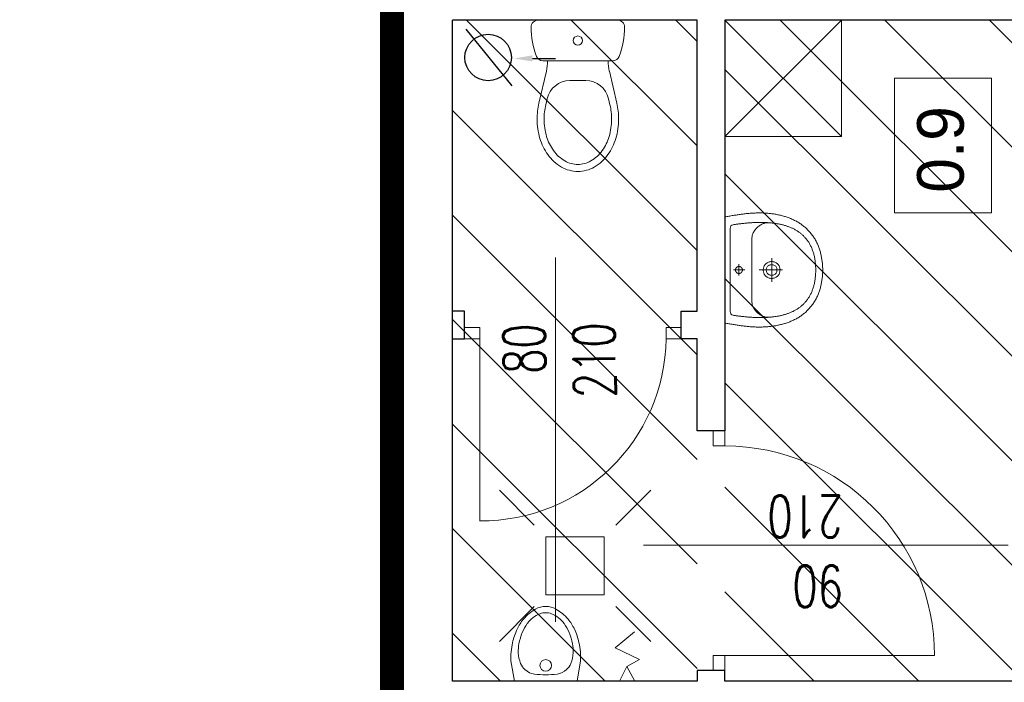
# Model space of a CAD drawing. Header units: millimetres. Extents: x -2948 to 78628, y 64669 to 215420.
# Tile 186 of 256: x 55292 to 55715, y 140170 to 140455. Entities that reach past the tile are written whole.
import ezdxf
from ezdxf.enums import TextEntityAlignment as Align

# ---------------------------------------------------------------- set-up
doc = ezdxf.new("R2010")
doc.units = ezdxf.units.MM
doc.linetypes.add('B0301', pattern=[25, 12.5, -6.25, 0, -6.25])
doc.layers.add('_POMOCNICZE', color=252, linetype='Continuous')
doc.layers.add('C--L99b', color=1, linetype='Continuous')
for name, color, linetype, lineweight in [('meble inst', 240, 'Continuous', 5), ('NOWE SCIANY', 3, 'Continuous', 13), ('OPIS', 2, 'Continuous', 13), ('P_POMOC', 1, 'Continuous', 5), ('pomiwszczenia', 95, 'Continuous', 20), ('POMOC', 1, 'Continuous', 13), ('WYMIAR', 5, 'Continuous', 13), ('WYPOSAZENIE_SANITARNE', 122, 'Continuous', 5), ('ŚCIANY', 7, 'Continuous', 30)]:
    doc.layers.add(name, color=color, linetype=linetype, lineweight=lineweight)
doc.styles.add('CP_ATTR', font='ROMANS.SHX')
doc.styles.add('style2', font='romans.shx', dxfattribs={"width": 0.7})
doc.dimstyles.new('100', dxfattribs={"dimscale": 80, "dimtxt": 0.2, "dimasz": 0.2, "dimexe": 1.25, "dimexo": 0.625, "dimgap": 0.05, "dimtad": 1, "dimdec": 0, "dimdsep": 46, "dimlunit": 6, "dimtxsty": 'style2', "dimblk1": 'TICK', "dimblk2": 'TICK', "dimsah": 1, "dimcen": 0.2, "dimse1": 1, "dimse2": 1, "dimclrd": 256, "dimclrt": 2, "dimadec": 0, "dimazin": 0, "dimtfac": 1, "dimtdec": 0, "dimtix": 1, "dimtmove": 1, "dimatfit": 0, "dimldrblk": 'DOTSMALL', "dimfxl": 1, "dimtolj": 1, "dimtzin": 0, "dimarcsym": 0})
pattern_1 = [(135, (659746.15, 586523.536), (-22.4506403, -22.4506403), [])]

# ---------------------------------------------------------------- blocks, each defined once
blk = doc.blocks.new('TICK')
at = {"color": 5}
for p, q in [((0, -0.75), (0, 0.75)), ((-1, 0), (1, 0))]:
    blk.add_line(p, q, dxfattribs=at)
at = {"const_width": 0.1}
blk.add_lwpolyline([(-0.354, -0.354), (0.354, 0.354)], dxfattribs=at)
blk = doc.blocks.new('*D1617')
at = {"layer": 'Defpoints', "color": 0, "ltscale": 2, "transparency": 16777216}
for p in [(54733.5, 140643.67), (55387.54, 140643.67), (55387.54, 140153.67)]:
    blk.add_point(p, dxfattribs=at)
at = {"layer": 'WYMIAR', "lineweight": -2, "ltscale": 2, "transparency": 16777216}
blk.add_line((54733.5, 140169.67), (54733.5, 140627.67), dxfattribs=at)
at = {"layer": 'WYMIAR', "lineweight": -2, "ltscale": 2, "transparency": 16777216, "xscale": 16, "yscale": 16, "zscale": 16}
for p, rotation in [((54733.5, 140643.67), 90), ((54733.5, 140153.67), 270)]:
    blk.add_blockref('TICK', p, dxfattribs=dict(at, rotation=rotation))
at = {"layer": 'WYMIAR', "color": 2, "ltscale": 2, "transparency": 16777216, "insert": (54721.5, 140398.67), "char_height": 16, "attachment_point": 5, "rotation": 90, "style": 'style2'}
blk.add_mtext('\\A1;490', dxfattribs=at)
blk = doc.blocks.new('_DotSmall')
at = {"layer": 'OPIS', "color": 0, "const_width": 0.5}
blk.add_lwpolyline([(-0.0625, 0, 1), (0.0625, 0, 1)], format="xyb", close=True, dxfattribs=at)
blk = doc.blocks.new('A$C172927FC')
at = {"layer": 'WYPOSAZENIE_SANITARNE'}
for p, q in [((-8.68, 35.29), (0.05, 33.82)), ((0.05, 33.82), (0.01, 6.84)), ((-8.68, 5.37), (0.02, 6.84))]:
    blk.add_line(p, q, dxfattribs=at)
at = {"layer": 'WYPOSAZENIE_SANITARNE', "extrusion": (0, 0, -1)}
for centre, major_axis, start_param, end_param in [((-9.98, 5.67), (-20.97, 20.97), 0.353831, 0.563601), ((-9.96, 5.65), (-20.98, 20.98), 0.563092, 0.828839), ((-14.06, 15.1), (-13.72, 13.72), 6.016495, 6.365606), ((-14.38, 15.45), (-13.38, 13.38), 0.083366, 0.348876), ((-13.87, 13.28), (-13.06, 13.06), 0.157604, 0.398026), ((-11.05, 6.71), (-18.11, 18.11), 0.393284, 0.589384), ((-12.86, 14.9), (12.19, 12.19), -0.97239, -0.742667), ((-12.8, 18.28), (-9.8, 9.8), 0.834211, 1.17158), ((-10.3, 24.35), (-5.16, 5.16), 1.168328, 1.614808), ((-17.18, 18.16), (-8.92, 8.92), 5.87072, 6.153939), ((-18.08, 18.91), (8.09, 8.09), 4.580174, 4.87766), ((-10.77, 23.88), (5.63, 5.63), 0.040978, 0.620876), ((-23.17, 20.32), (6.29, 6.29), 3.928059, 4.443853), ((-22.72, 20.34), (4.71, 4.71), 3.924544, 4.299004), ((-6.73, 20.33), (1.77, 1.77), 2.356194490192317, 8.639379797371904), ((-61.62, 20.32), (41.64, 41.64), 0.702899, 0.867788), ((-23.14, 20.37), (6.32, 6.32), 3.408761, 3.922462), ((-22.72, 20.31), (4.71, 4.71), 3.554869, 3.929329), ((-17.18, 22.49), (8.92, 8.92), 3.27073, 3.553949), ((-14.05, 25.58), (-13.73, 13.73), 4.629586, 4.978331), ((-18.08, 21.74), (8.09, 8.09), 2.976213, 3.273699), ((-10.77, 16.77), (5.63, 5.63), 0.949811, 1.529709), ((-14.38, 25.22), (13.38, 13.38), 2.792384, 3.057777), ((-13.87, 27.37), (-13.06, 13.06), 4.314254, 4.554676), ((-11.05, 33.94), (-18.11, 18.11), 4.122896, 4.318997), ((-12.86, 25.75), (12.19, 12.19), 2.313354, 2.543077), ((-12.8, 22.37), (9.8, 9.8), 1.969904, 2.307273), ((-10.3, 16.3), (5.16, 5.16), 1.526676, 1.973155), ((-9.97, 35.03), (-20.99, 20.99), 4.148711, 4.358191), ((-9.96, 35.02), (-20.98, 20.98), 3.883456, 4.149114)]:
    blk.add_ellipse(centre, major_axis=major_axis, ratio=1, start_param=start_param, end_param=end_param, dxfattribs=at)
blk = doc.blocks.new('2DHSN_724_5an68yu')
for p, q in [((-17.5, 17.51), (-32.5, 32.51)), ((17.5, 17.51), (32.5, 32.51)), ((-17.5, -17.51), (-32.5, -32.51)), ((17.5, -17.51), (32.5, -32.51))]:
    blk.add_line(p, q)
blk.add_lwpolyline([(-12.5, 12.5), (12.5, 12.5), (12.5, -12.5), (-12.5, -12.5)], close=True)
at = {"linetype": 'ByBlock', "style": 'CP_ATTR', "flags": 9}
for tag, p in [('NAME', (-9.19, -1.83)), ('FLOW', (-9.19, -1.83)), ('CHARACTER', (-9.19, -1.84)), ('NUMBER', (-9.19, -1.85)), ('TEMPERATURE', (-9.19, -1.85)), ('PRODUCT-TYPE', (-9.19, -1.86)), ('ORDER-NO', (-9.19, -1.87)), ('PN', (-9.18, -1.83)), ('OTHER', (-9.18, -1.83)), ('PRODUCER', (-9.17, -1.83)), ('ARTICLE', (-9.16, -1.83)), ('VOLTAGE', (-9.16, -1.85)), ('WEIGHT', (-9.15, -1.84)), ('GROUP', (-9.15, -1.85)), ('POWER', (-9.15, -1.87)), ('DN', (-9.14, -1.86))]:
    blk.add_attdef(tag, text='', height=0.00005, dxfattribs=at).set_placement(p, align=Align.MIDDLE_LEFT)
blk = doc.blocks.new('A$C17BC5D8D')
at = {"layer": 'WYPOSAZENIE_SANITARNE'}
blk.add_line((3.81, -7.43), (3.81, -7.43), dxfattribs=at)
for points in [[(-2.19, 13.82), (-2.19, -8.88), (-2.19, -31.68), (-1.76, -31.78), (-1.34, -31.87), (-0.91, -31.96), (-0.47, -32.04), (-0.04, -32.12), (0.4, -32.2), (0.84, -32.27), (1.28, -32.35), (1.73, -32.42), (2.17, -32.48), (2.61, -32.55), (3.06, -32.61), (3.5, -32.67), (3.94, -32.73), (4.39, -32.79), (4.83, -32.85), (5.26, -32.91), (5.7, -32.97), (6.13, -33.02), (6.56, -33.08), (6.98, -33.13), (7.4, -33.17), (7.82, -33.21), (8.24, -33.25), (8.67, -33.28), (9.09, -33.31), (9.51, -33.34), (9.93, -33.37), (10.36, -33.39), (10.78, -33.4), (11.2, -33.42), (11.63, -33.43), (12.05, -33.44), (12.47, -33.44), (12.9, -33.44), (13.32, -33.43), (13.74, -33.43), (14.17, -33.41), (14.59, -33.4), (15.01, -33.38), (15.43, -33.35), (15.86, -33.32), (16.28, -33.29), (16.7, -33.25), (17.12, -33.21), (17.54, -33.16), (17.96, -33.11), (18.37, -33.05), (18.79, -32.99), (19.21, -32.92), (19.62, -32.85), (20.04, -32.77), (20.45, -32.69), (20.87, -32.61), (21.28, -32.51), (21.69, -32.42), (22.1, -32.31), (22.51, -32.21), (22.91, -32.09), (23.32, -31.97), (23.72, -31.85), (24.13, -31.72), (24.53, -31.58), (24.93, -31.44), (25.33, -31.29), (25.72, -31.14), (26.12, -30.98), (26.51, -30.81), (26.9, -30.64), (26.9, -30.64), (27.31, -30.45), (27.7, -30.26), (28.1, -30.06), (28.48, -29.85), (28.86, -29.64), (29.24, -29.42), (29.61, -29.19), (29.97, -28.95), (30.33, -28.71), (30.68, -28.47), (31.02, -28.21), (31.36, -27.95), (31.7, -27.68), (32.03, -27.41), (32.35, -27.13), (32.66, -26.84), (32.97, -26.55), (33.28, -26.24), (33.58, -25.94), (33.87, -25.62), (34.16, -25.3), (34.44, -24.97), (34.72, -24.63), (34.99, -24.29), (35.26, -23.93), (35.52, -23.58), (35.77, -23.21), (36.02, -22.84), (36.27, -22.46), (36.49, -22.1), (36.71, -21.74), (36.92, -21.37), (37.12, -21), (37.31, -20.62), (37.5, -20.23), (37.67, -19.84), (37.84, -19.45), (38, -19.05), (38.15, -18.65), (38.29, -18.25), (38.43, -17.84), (38.56, -17.43), (38.68, -17.01), (38.79, -16.59), (38.9, -16.17), (39, -15.75), (39.1, -15.33), (39.18, -14.9), (39.27, -14.48), (39.34, -14.05), (39.41, -13.62), (39.47, -13.19), (39.53, -12.76), (39.58, -12.33), (39.63, -11.9), (39.67, -11.47), (39.71, -11.05), (39.74, -10.62), (39.77, -10.19), (39.79, -9.77), (39.8, -9.35), (39.82, -8.93), (39.82, -8.93), (39.8, -8.51), (39.79, -8.08), (39.77, -7.66), (39.74, -7.23), (39.71, -6.81), (39.67, -6.38), (39.63, -5.95), (39.58, -5.52), (39.53, -5.09), (39.47, -4.66), (39.41, -4.23), (39.34, -3.8), (39.27, -3.38), (39.18, -2.95), (39.1, -2.52), (39, -2.1), (38.9, -1.68), (38.79, -1.26), (38.68, -0.84), (38.56, -0.43), (38.43, -0.01), (38.29, 0.39), (38.15, 0.8), (38, 1.2), (37.84, 1.6), (37.67, 1.99), (37.5, 2.38), (37.31, 2.77), (37.12, 3.14), (36.92, 3.52), (36.71, 3.89), (36.49, 4.25), (36.27, 4.61), (36.27, 4.61), (36.02, 4.99), (35.77, 5.36), (35.52, 5.72), (35.26, 6.08), (34.99, 6.43), (34.72, 6.78), (34.44, 7.11), (34.16, 7.44), (33.87, 7.77), (33.58, 8.08), (33.28, 8.39), (32.97, 8.69), (32.66, 8.99), (32.35, 9.28), (32.03, 9.56), (31.7, 9.83), (31.36, 10.1), (31.02, 10.36), (30.68, 10.61), (30.33, 10.86), (29.97, 11.1), (29.61, 11.34), (29.24, 11.56), (28.86, 11.78), (28.48, 12), (28.1, 12.2), (27.7, 12.4), (27.31, 12.6), (26.9, 12.78), (26.9, 12.78), (26.51, 12.96), (26.12, 13.12), (25.72, 13.28), (25.33, 13.44), (24.93, 13.59), (24.53, 13.73), (24.13, 13.86), (23.72, 14), (23.32, 14.12), (22.91, 14.24), (22.51, 14.35), (22.1, 14.46), (21.69, 14.56), (21.28, 14.66), (20.87, 14.75), (20.45, 14.84), (20.04, 14.92), (19.62, 15), (19.21, 15.07), (18.79, 15.14), (18.37, 15.2), (17.96, 15.25), (17.54, 15.31), (17.12, 15.35), (16.7, 15.4), (16.28, 15.43), (15.86, 15.47), (15.43, 15.5), (15.01, 15.52), (14.59, 15.54), (14.17, 15.56), (13.74, 15.57), (13.32, 15.58), (12.9, 15.59), (12.47, 15.59), (12.05, 15.58), (11.63, 15.58), (11.2, 15.57), (10.78, 15.55), (10.36, 15.53), (9.93, 15.51), (9.51, 15.49), (9.09, 15.46), (8.67, 15.43), (8.24, 15.4), (7.82, 15.36), (7.4, 15.32), (6.98, 15.27), (6.56, 15.23), (6.56, 15.23), (6.13, 15.17), (5.7, 15.11), (5.26, 15.06), (4.83, 15), (4.39, 14.94), (3.94, 14.88), (3.5, 14.82), (3.06, 14.76), (2.61, 14.69), (2.17, 14.63), (1.73, 14.56), (1.28, 14.49), (0.84, 14.42), (0.4, 14.34), (-0.04, 14.27), (-0.47, 14.18), (-0.91, 14.1), (-1.34, 14.01), (-1.76, 13.92)], [(36.8, -8.93), (36.8, -8.44), (36.78, -7.96), (36.76, -7.49), (36.73, -7.02), (36.7, -6.57), (36.66, -6.12), (36.61, -5.67), (36.56, -5.24), (36.5, -4.81), (36.44, -4.38), (36.37, -3.97), (36.29, -3.56), (36.21, -3.16), (36.12, -2.76), (36.02, -2.38), (35.92, -1.99), (35.81, -1.62), (35.7, -1.25), (35.59, -0.89), (35.46, -0.53), (35.33, -0.19), (35.2, 0.16), (35.06, 0.49), (34.92, 0.82), (34.77, 1.15), (34.61, 1.47), (34.45, 1.78), (34.29, 2.08), (34.12, 2.38), (33.95, 2.68), (33.77, 2.96), (33.58, 3.25), (33.4, 3.52), (33.2, 3.79), (33.01, 4.06), (32.8, 4.32), (32.6, 4.57), (32.39, 4.82), (32.17, 5.06), (31.95, 5.3), (31.73, 5.53), (31.5, 5.75), (31.27, 5.98), (31.04, 6.19), (30.8, 6.4), (30.56, 6.61), (30.31, 6.81), (30.06, 7), (29.81, 7.19), (29.55, 7.38), (29.29, 7.56), (29.02, 7.74), (28.76, 7.91), (28.49, 8.07), (28.21, 8.24), (27.93, 8.39), (27.65, 8.54), (27.37, 8.69), (27.09, 8.84), (26.8, 8.98), (26.5, 9.11), (26.21, 9.24), (25.91, 9.37), (25.61, 9.49), (25.31, 9.61), (25.01, 9.72), (24.7, 9.83), (24.39, 9.94), (24.08, 10.04), (23.76, 10.14), (23.45, 10.23), (23.13, 10.32), (22.81, 10.41), (22.48, 10.49), (22.16, 10.57), (21.83, 10.64), (21.5, 10.72), (21.17, 10.78), (20.84, 10.85), (20.51, 10.91), (20.18, 10.97), (19.84, 11.02), (19.5, 11.08), (19.16, 11.12), (18.82, 11.17), (18.48, 11.21), (18.14, 11.25), (17.8, 11.29), (17.45, 11.32), (17.11, 11.35), (16.76, 11.38), (16.41, 11.4), (16.06, 11.43), (15.72, 11.45), (15.37, 11.46), (15.02, 11.48), (14.67, 11.49), (14.32, 11.5), (13.97, 11.51), (13.61, 11.51), (13.26, 11.51), (12.91, 11.51), (12.56, 11.51), (12.21, 11.51), (11.86, 11.5), (11.5, 11.49), (11.15, 11.48), (10.8, 11.47), (10.45, 11.45), (10.1, 11.44), (9.75, 11.42), (9.4, 11.4), (9.05, 11.38), (8.7, 11.36), (8.36, 11.33), (8.01, 11.31), (7.66, 11.28), (7.32, 11.25), (6.97, 11.22), (6.63, 11.19), (6.29, 11.15), (5.95, 11.12), (5.61, 11.08), (5.27, 11.05), (4.93, 11.01), (4.6, 10.97), (4.26, 10.93), (3.93, 10.89), (3.6, 10.85), (3.27, 10.8), (2.94, 10.76), (2.61, 10.72), (2.29, 10.67), (1.97, 10.63), (1.65, 10.58), (1.33, 10.53), (1.33, 10.53), (0.77, 10.3), (0.38, 9.98), (0.13, 9.53), (0.01, 8.93), (-0.01, -8.93), (0.01, -26.78), (0.13, -27.38), (0.38, -27.83), (0.77, -28.16), (1.33, -28.39), (1.65, -28.43), (1.97, -28.48), (2.29, -28.52), (2.61, -28.57), (2.94, -28.61), (3.27, -28.66), (3.6, -28.7), (3.93, -28.74), (4.26, -28.78), (4.6, -28.82), (4.93, -28.86), (5.27, -28.9), (5.61, -28.93), (5.95, -28.97), (6.29, -29.01), (6.63, -29.04), (6.97, -29.07), (7.32, -29.1), (7.66, -29.13), (8.01, -29.16), (8.36, -29.18), (8.7, -29.21), (9.05, -29.23), (9.4, -29.25), (9.75, -29.27), (10.1, -29.29), (10.45, -29.31), (10.8, -29.32), (11.15, -29.33), (11.5, -29.34), (11.86, -29.35), (12.21, -29.36), (12.56, -29.36), (12.91, -29.37), (13.26, -29.37), (13.61, -29.36), (13.97, -29.36), (14.32, -29.35), (14.67, -29.34), (15.02, -29.33), (15.37, -29.32), (15.72, -29.3), (16.06, -29.28), (16.41, -29.26), (16.76, -29.23), (17.11, -29.2), (17.45, -29.17), (17.8, -29.14), (18.14, -29.1), (18.48, -29.07), (18.82, -29.02), (19.16, -28.98), (19.5, -28.93), (19.84, -28.88), (20.18, -28.82), (20.51, -28.76), (20.84, -28.7), (21.17, -28.64), (21.5, -28.57), (21.83, -28.5), (22.16, -28.42), (22.48, -28.34), (22.81, -28.26), (23.13, -28.17), (23.45, -28.08), (23.76, -27.99), (24.08, -27.89), (24.39, -27.79), (24.7, -27.68), (25.01, -27.57), (25.31, -27.46), (25.61, -27.34), (25.91, -27.22), (26.21, -27.09), (26.5, -26.96), (26.8, -26.83), (27.09, -26.69), (27.37, -26.55), (27.65, -26.4), (27.93, -26.25), (28.21, -26.09), (28.49, -25.93), (28.76, -25.76), (29.02, -25.59), (29.29, -25.41), (29.55, -25.23), (29.81, -25.05), (30.06, -24.86), (30.31, -24.66), (30.56, -24.46), (30.8, -24.26), (31.04, -24.04), (31.27, -23.83), (31.5, -23.61), (31.73, -23.38), (31.95, -23.15), (32.17, -22.91), (32.39, -22.67), (32.6, -22.42), (32.8, -22.17), (33.01, -21.91), (33.2, -21.64), (33.4, -21.37), (33.58, -21.1), (33.77, -20.82), (33.95, -20.53), (34.12, -20.24), (34.29, -19.94), (34.45, -19.63), (34.61, -19.32), (34.77, -19), (34.92, -18.68), (35.06, -18.35), (35.2, -18.01), (35.33, -17.67), (35.46, -17.32), (35.59, -16.96), (35.7, -16.6), (35.81, -16.23), (35.92, -15.86), (36.02, -15.48), (36.12, -15.09), (36.21, -14.69), (36.29, -14.29), (36.37, -13.88), (36.44, -13.47), (36.5, -13.05), (36.56, -12.62), (36.61, -12.18), (36.66, -11.74), (36.7, -11.29), (36.73, -10.83), (36.76, -10.36), (36.78, -9.89), (36.8, -9.41), (36.8, -8.93)], [(3.81, -7.43), (3.79, -7.43), (3.77, -7.43), (3.75, -7.43), (3.73, -7.43), (3.71, -7.43), (3.69, -7.43), (3.67, -7.43), (3.64, -7.44), (3.62, -7.44), (3.6, -7.44), (3.58, -7.44), (3.56, -7.45), (3.54, -7.45), (3.52, -7.46), (3.5, -7.46), (3.48, -7.46), (3.46, -7.47), (3.44, -7.47), (3.42, -7.48), (3.39, -7.49), (3.37, -7.49), (3.35, -7.5), (3.33, -7.5), (3.31, -7.51), (3.29, -7.52), (3.27, -7.53), (3.25, -7.53), (3.23, -7.54), (3.22, -7.55), (3.2, -7.56), (3.18, -7.57), (3.16, -7.58), (3.14, -7.59), (3.12, -7.6), (3.1, -7.61), (3.08, -7.62), (3.06, -7.63), (3.05, -7.64), (3.03, -7.65), (3.01, -7.66), (2.99, -7.67), (2.97, -7.68), (2.96, -7.69), (2.94, -7.71), (2.92, -7.72), (2.9, -7.73), (2.89, -7.75), (2.87, -7.76), (2.85, -7.77), (2.84, -7.79), (2.82, -7.8), (2.81, -7.81), (2.79, -7.83), (2.78, -7.84), (2.76, -7.86), (2.75, -7.87), (2.73, -7.89), (2.72, -7.9), (2.7, -7.92), (2.69, -7.93), (2.67, -7.95), (2.66, -7.97), (2.65, -7.98), (2.63, -8), (2.62, -8.02), (2.61, -8.03), (2.59, -8.05), (2.58, -8.07), (2.57, -8.08), (2.56, -8.1), (2.55, -8.12), (2.54, -8.14), (2.52, -8.16), (2.51, -8.17), (2.5, -8.19), (2.49, -8.21), (2.48, -8.23), (2.47, -8.25), (2.46, -8.27), (2.45, -8.29), (2.45, -8.31), (2.44, -8.33), (2.43, -8.35), (2.42, -8.37), (2.41, -8.39), (2.41, -8.41), (2.4, -8.43), (2.39, -8.45), (2.38, -8.47), (2.38, -8.49), (2.37, -8.51), (2.37, -8.53), (2.36, -8.55), (2.36, -8.57), (2.35, -8.59), (2.35, -8.61), (2.34, -8.63), (2.34, -8.65), (2.33, -8.67), (2.33, -8.69), (2.33, -8.71), (2.32, -8.73), (2.32, -8.76), (2.32, -8.78), (2.32, -8.8), (2.32, -8.82), (2.31, -8.84), (2.31, -8.86), (2.31, -8.88), (2.31, -8.9), (2.31, -8.92), (2.31, -8.95), (2.31, -8.97), (2.31, -8.99), (2.31, -9.01), (2.32, -9.03), (2.32, -9.05), (2.32, -9.07), (2.32, -9.09), (2.32, -9.12), (2.33, -9.14), (2.33, -9.16), (2.33, -9.18), (2.34, -9.2), (2.34, -9.22), (2.35, -9.24), (2.35, -9.26), (2.35, -9.28), (2.36, -9.3), (2.37, -9.32), (2.37, -9.34), (2.38, -9.36), (2.38, -9.38), (2.39, -9.4), (2.4, -9.42), (2.4, -9.44), (2.41, -9.46), (2.42, -9.48), (2.43, -9.5), (2.44, -9.52), (2.44, -9.54), (2.45, -9.56), (2.46, -9.58), (2.47, -9.6), (2.48, -9.62), (2.49, -9.64), (2.5, -9.66), (2.51, -9.67), (2.52, -9.69), (2.53, -9.71), (2.54, -9.73), (2.56, -9.75), (2.57, -9.77), (2.58, -9.78), (2.59, -9.8), (2.6, -9.82), (2.62, -9.83), (2.63, -9.85), (2.64, -9.87), (2.66, -9.88), (2.67, -9.9), (2.68, -9.92), (2.7, -9.93), (2.71, -9.95), (2.73, -9.96), (2.74, -9.98), (2.76, -9.99), (2.77, -10.01), (2.79, -10.02), (2.8, -10.04), (2.82, -10.05), (2.84, -10.07), (2.85, -10.08), (2.87, -10.09), (2.88, -10.11), (2.9, -10.12), (2.92, -10.13), (2.94, -10.14), (2.95, -10.16), (2.97, -10.17), (2.99, -10.18), (3.01, -10.19), (3.02, -10.2), (3.04, -10.21), (3.06, -10.22), (3.08, -10.24), (3.1, -10.25), (3.12, -10.26), (3.13, -10.27), (3.15, -10.27), (3.17, -10.28), (3.19, -10.29), (3.21, -10.3), (3.23, -10.31), (3.25, -10.32), (3.27, -10.33), (3.29, -10.33), (3.31, -10.34), (3.33, -10.35), (3.35, -10.35), (3.37, -10.36), (3.39, -10.37), (3.41, -10.37), (3.43, -10.38), (3.45, -10.38), (3.47, -10.39), (3.49, -10.39), (3.51, -10.4), (3.54, -10.4), (3.56, -10.4), (3.58, -10.41), (3.6, -10.41), (3.62, -10.41), (3.64, -10.42), (3.66, -10.42), (3.68, -10.42), (3.7, -10.42), (3.73, -10.42), (3.75, -10.43), (3.77, -10.43), (3.79, -10.43), (3.81, -10.43), (3.83, -10.43), (3.85, -10.43), (3.87, -10.43), (3.9, -10.42), (3.92, -10.42), (3.94, -10.42), (3.96, -10.42), (3.98, -10.42), (4, -10.41), (4.02, -10.41), (4.04, -10.41), (4.06, -10.41), (4.08, -10.4), (4.11, -10.4), (4.13, -10.39), (4.15, -10.39), (4.17, -10.38), (4.19, -10.38), (4.21, -10.37), (4.23, -10.37), (4.25, -10.36), (4.27, -10.36), (4.29, -10.35), (4.31, -10.34), (4.33, -10.33), (4.35, -10.33), (4.37, -10.32), (4.39, -10.31), (4.41, -10.3), (4.43, -10.29), (4.45, -10.29), (4.47, -10.28), (4.49, -10.27), (4.5, -10.26), (4.52, -10.25), (4.54, -10.24), (4.56, -10.23), (4.58, -10.22), (4.6, -10.2), (4.61, -10.19), (4.63, -10.18), (4.65, -10.17), (4.67, -10.16), (4.69, -10.15), (4.7, -10.13), (4.72, -10.12), (4.74, -10.11), (4.75, -10.09), (4.77, -10.08), (4.79, -10.07), (4.8, -10.05), (4.82, -10.04), (4.83, -10.03), (4.85, -10.01), (4.86, -10), (4.88, -9.98), (4.89, -9.97), (4.91, -9.95), (4.92, -9.93), (4.94, -9.92), (4.95, -9.9), (4.96, -9.89), (4.98, -9.87), (4.99, -9.85), (5, -9.84), (5.02, -9.82), (5.03, -9.8), (5.04, -9.79), (5.05, -9.77), (5.07, -9.75), (5.08, -9.73), (5.09, -9.71), (5.1, -9.7), (5.11, -9.68), (5.12, -9.66), (5.13, -9.64), (5.14, -9.62), (5.15, -9.6), (5.16, -9.58), (5.17, -9.57), (5.18, -9.55), (5.19, -9.53), (5.2, -9.51), (5.2, -9.49), (5.21, -9.47), (5.22, -9.45), (5.23, -9.43), (5.23, -9.41), (5.24, -9.39), (5.25, -9.37), (5.25, -9.35), (5.26, -9.33), (5.26, -9.31), (5.27, -9.29), (5.27, -9.27), (5.28, -9.24), (5.28, -9.22), (5.29, -9.2), (5.29, -9.18), (5.29, -9.16), (5.3, -9.14), (5.3, -9.12), (5.3, -9.1), (5.3, -9.08), (5.31, -9.06), (5.31, -9.03), (5.31, -9.01), (5.31, -8.99), (5.31, -8.97), (5.31, -8.95), (5.31, -8.93), (5.31, -8.91), (5.31, -8.89), (5.31, -8.86), (5.31, -8.84), (5.31, -8.82), (5.31, -8.8), (5.31, -8.78), (5.3, -8.76), (5.3, -8.74), (5.3, -8.72), (5.29, -8.7), (5.29, -8.67), (5.29, -8.65), (5.28, -8.63), (5.28, -8.61), (5.27, -8.59), (5.27, -8.57), (5.26, -8.55), (5.26, -8.53), (5.25, -8.51), (5.25, -8.49), (5.24, -8.47), (5.23, -8.45), (5.23, -8.43), (5.22, -8.41), (5.21, -8.39), (5.2, -8.37), (5.2, -8.35), (5.19, -8.33), (5.18, -8.31), (5.17, -8.29), (5.16, -8.27), (5.15, -8.25), (5.14, -8.23), (5.13, -8.22), (5.12, -8.2), (5.11, -8.18), (5.1, -8.16), (5.09, -8.14), (5.08, -8.12), (5.07, -8.11), (5.06, -8.09), (5.04, -8.07), (5.03, -8.05), (5.02, -8.04), (5.01, -8.02), (4.99, -8), (4.98, -7.99), (4.97, -7.97), (4.95, -7.95), (4.94, -7.94), (4.93, -7.92), (4.91, -7.91), (4.9, -7.89), (4.88, -7.87), (4.87, -7.86), (4.85, -7.84), (4.84, -7.83), (4.82, -7.82), (4.8, -7.8), (4.79, -7.79), (4.77, -7.77), (4.76, -7.76), (4.74, -7.75), (4.72, -7.73), (4.71, -7.72), (4.69, -7.71), (4.67, -7.7), (4.65, -7.68), (4.64, -7.67), (4.62, -7.66), (4.6, -7.65), (4.58, -7.64), (4.56, -7.63), (4.55, -7.62), (4.53, -7.61), (4.51, -7.6), (4.49, -7.59), (4.47, -7.58), (4.45, -7.57), (4.43, -7.56), (4.41, -7.55), (4.39, -7.54), (4.37, -7.54), (4.35, -7.53), (4.33, -7.52), (4.31, -7.51), (4.29, -7.51), (4.27, -7.5), (4.25, -7.49), (4.23, -7.49), (4.21, -7.48), (4.19, -7.48), (4.17, -7.47), (4.15, -7.47), (4.13, -7.46), (4.11, -7.46), (4.09, -7.45), (4.07, -7.45), (4.05, -7.44), (4.03, -7.44), (4, -7.44), (3.98, -7.44), (3.96, -7.43), (3.94, -7.43), (3.92, -7.43), (3.9, -7.43), (3.88, -7.43), (3.86, -7.43), (3.84, -7.43), (3.81, -7.43)], [(17.86, -5.33), (18.22, -5.34), (18.57, -5.38), (18.89, -5.45), (19.19, -5.54), (19.47, -5.65), (19.74, -5.79), (19.99, -5.94), (20.21, -6.11), (20.42, -6.3), (20.61, -6.5), (20.78, -6.72), (20.93, -6.95), (21.06, -7.19), (21.18, -7.44), (21.27, -7.7), (21.35, -7.97), (21.41, -8.24), (21.44, -8.51), (21.46, -8.79), (21.46, -9.07), (21.44, -9.34), (21.41, -9.62), (21.35, -9.89), (21.27, -10.15), (21.18, -10.41), (21.06, -10.66), (20.93, -10.9), (20.78, -11.13), (20.61, -11.35), (20.42, -11.55), (20.21, -11.74), (19.98, -11.91), (19.74, -12.07), (19.47, -12.2), (19.19, -12.31), (18.89, -12.41), (18.56, -12.47), (18.22, -12.51), (17.86, -12.53), (17.5, -12.51), (17.16, -12.47), (16.84, -12.41), (16.54, -12.31), (16.25, -12.2), (15.99, -12.07), (15.74, -11.91), (15.52, -11.74), (15.31, -11.55), (15.12, -11.35), (14.95, -11.13), (14.8, -10.9), (14.66, -10.66), (14.55, -10.41), (14.46, -10.15), (14.38, -9.88), (14.32, -9.61), (14.28, -9.34), (14.27, -9.06), (14.27, -8.79), (14.28, -8.51), (14.32, -8.24), (14.38, -7.97), (14.46, -7.7), (14.55, -7.44), (14.66, -7.19), (14.8, -6.95), (14.95, -6.72), (15.12, -6.5), (15.31, -6.3), (15.52, -6.11), (15.74, -5.94), (15.99, -5.79), (16.25, -5.65), (16.54, -5.54), (16.84, -5.45), (17.16, -5.38), (17.5, -5.34), (17.86, -5.33)], [(17.86, -6.63), (18.23, -6.65), (18.57, -6.72), (18.87, -6.82), (19.14, -6.97), (19.38, -7.14), (19.59, -7.35), (19.77, -7.57), (19.91, -7.82), (20.02, -8.08), (20.1, -8.36), (20.15, -8.64), (20.16, -8.93), (20.15, -9.21), (20.1, -9.5), (20.02, -9.77), (19.91, -10.03), (19.76, -10.28), (19.59, -10.51), (19.38, -10.71), (19.14, -10.89), (18.87, -11.03), (18.57, -11.14), (18.23, -11.2), (17.86, -11.23), (17.5, -11.2), (17.16, -11.14), (16.86, -11.03), (16.59, -10.89), (16.35, -10.71), (16.14, -10.51), (15.96, -10.28), (15.82, -10.03), (15.71, -9.77), (15.63, -9.5), (15.58, -9.21), (15.56, -8.93), (15.58, -8.64), (15.63, -8.36), (15.71, -8.08), (15.82, -7.82), (15.96, -7.57), (16.14, -7.35), (16.35, -7.14), (16.59, -6.97), (16.86, -6.82), (17.16, -6.72), (17.5, -6.65), (17.86, -6.63)]]:
    blk.add_lwpolyline(points, close=True, dxfattribs=at)
for points in [[(16.87, 11.37), (16.57, 11.39), (16.26, 11.39), (15.94, 11.38), (15.62, 11.34), (15.28, 11.28), (14.95, 11.2), (14.61, 11.1), (14.27, 10.99), (13.93, 10.85), (13.6, 10.7), (13.26, 10.52), (12.93, 10.33), (12.61, 10.12), (12.29, 9.89), (11.98, 9.65), (11.68, 9.38), (11.4, 9.1), (11.12, 8.81), (10.86, 8.49), (10.62, 8.16), (10.39, 7.81), (10.18, 7.45), (9.99, 7.07), (9.82, 6.67), (9.67, 6.26), (9.54, 5.83), (9.45, 5.39), (9.37, 4.93), (9.33, 4.46), (9.31, 3.97)], [(9.31, 3.97), (9.31, -8.93), (9.31, -21.83)], [(17.89, -3.84), (17.89, -14.02)], [(3.81, -11.36), (3.81, -6.49)], [(6.34, -8.93), (1.5, -8.93)], [(22.54, -8.93), (12.53, -8.93)], [(9.31, -21.83), (9.33, -22.31), (9.37, -22.78), (9.45, -23.24), (9.54, -23.68), (9.67, -24.11), (9.82, -24.52), (9.99, -24.92), (10.18, -25.3), (10.39, -25.66), (10.62, -26.01), (10.86, -26.34), (11.12, -26.66), (11.4, -26.96), (11.68, -27.24), (11.98, -27.5), (12.29, -27.75), (12.61, -27.97), (12.93, -28.18), (13.26, -28.38), (13.6, -28.55), (13.93, -28.7), (14.27, -28.84), (14.61, -28.96), (14.95, -29.05), (15.28, -29.13), (15.62, -29.19), (15.94, -29.23), (16.26, -29.25), (16.57, -29.24), (16.87, -29.22)]]:
    blk.add_lwpolyline(points, dxfattribs=at)
blk = doc.blocks.new('A$C48A16FC9')
at = {"layer": 'WYPOSAZENIE_SANITARNE'}
for p, q in [((-13.67, 35.98), (20.52, 35.98)), ((18.4, 18.48), (-11.55, 18.48)), ((-13.28, 0.27), (-10.09, 14.1)), ((20.13, 0.27), (16.94, 14.1)), ((0, 10), (6.85, 10)), ((-10.36, -0.41), (-9.74, 2.25)), ((17.21, -0.41), (16.6, 2.25))]:
    blk.add_line(p, q, dxfattribs=at)
for points in [[(-14.07, -6.52, 0.072039), (-12.86, -14.86, 0.083339), (-9.48, -21.8, 0.106661), (-3.63, -27.12, 0.132138), (3.43, -29.02, 0.132138), (10.48, -27.12, 0.106661), (16.33, -21.8, 0.083339), (19.72, -14.86, 0.072039), (20.93, -6.52, 0.05824), (20.13, 0.27, 0.083339)], [(-13.28, 0.27, 0.05824), (-14.07, -6.52, 0.072039)], [(-10.36, -0.43, 0.05824), (-11.07, -6.52, 0.05824)], [(-11.07, -6.52, 0.072039), (-9.99, -14.01, 0.083339), (-7.04, -20.05, 0.106661), (-2.12, -24.52, 0.132138), (3.43, -26.02, 0.132138), (8.98, -24.52, 0.106661), (13.89, -20.05, 0.083339), (16.84, -14.01, 0.072039), (17.93, -6.52, 0.05824), (17.21, -0.43, 0.05824)]]:
    blk.add_lwpolyline(points, format="xyb", dxfattribs=at)
blk.add_circle((3.43, 27.23), 1.96, dxfattribs=at)
for centre, radius, start, end in [((-13.67, 32.98), 3, 90, 180.5376), ((20.52, 32.98), 3, 359.4624, 90), ((20.33, 33.3), 37, 180.5376, 200.3417), ((-13.48, 33.3), 37, 339.6583, 359.4624), ((-11.55, 21.48), 3, 200.3417, 270), ((-29.57, 18.6), 20, 346.9953, 359.6717), ((36.43, 18.6), 20, 180.3283, 193.0047), ((18.4, 21.48), 3, 270, 339.6583), ((0, 0), 10, 90, 166.9953), ((6.85, 0), 10, 13.0047, 90)]:
    blk.add_arc(centre, radius, start, end, dxfattribs=at)
blk = doc.blocks.new('*D1694')
at = {"layer": 'Defpoints', "color": 0, "ltscale": 2, "transparency": 16777216}
for p in [(54694.28, 147141.66), (55436.26, 147141.67), (55436.3, 137474.67)]:
    blk.add_point(p, dxfattribs=at)
at = {"layer": 'WYMIAR', "lineweight": -2, "ltscale": 2, "transparency": 16777216}
blk.add_line((54694.32, 137490.66), (54694.28, 147125.66), dxfattribs=at)
at = {"layer": 'WYMIAR', "lineweight": -2, "ltscale": 2, "transparency": 16777216, "xscale": 16, "yscale": 16, "zscale": 16}
for p, rotation in [((54694.28, 147141.66), 90.00020786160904), ((54694.32, 137474.66), 270.0002078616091)]:
    blk.add_blockref('TICK', p, dxfattribs=dict(at, rotation=rotation))
at = {"layer": 'WYMIAR', "color": 2, "ltscale": 2, "transparency": 16777216, "insert": (54681.82, 142308.16), "char_height": 16, "attachment_point": 5, "rotation": 90.0002, "style": 'style2'}
blk.add_mtext('\\A1;9\xa0667', dxfattribs=at)
blk = doc.blocks.new('*D1709')
at = {"layer": 'Defpoints', "color": 0, "ltscale": 2, "transparency": 16777216}
for p in [(54765.45, 140158.67), (55478.26, 140158.67), (55488.66, 139717.67)]:
    blk.add_point(p, dxfattribs=at)
at = {"layer": 'WYMIAR', "lineweight": -2, "ltscale": 2, "transparency": 16777216}
blk.add_line((54765.45, 139733.67), (54765.45, 140142.67), dxfattribs=at)
at = {"layer": 'WYMIAR', "lineweight": -2, "ltscale": 2, "transparency": 16777216, "xscale": 16, "yscale": 16, "zscale": 16}
for p, rotation in [((54765.45, 140158.67), 90), ((54765.45, 139717.67), 270)]:
    blk.add_blockref('TICK', p, dxfattribs=dict(at, rotation=rotation))
at = {"layer": 'WYMIAR', "color": 2, "ltscale": 2, "transparency": 16777216, "insert": (54753.45, 139938.17), "char_height": 16, "attachment_point": 5, "rotation": 90, "style": 'style2'}
blk.add_mtext('\\A1;441', dxfattribs=at)
blk = doc.blocks.new('*D1728')
at = {"layer": 'Defpoints', "color": 0, "ltscale": 2, "transparency": 16777216}
for p in [(54765.45, 140170.67), (55478.26, 140170.67), (55478.26, 140158.67)]:
    blk.add_point(p, dxfattribs=at)
at = {"layer": 'WYMIAR', "lineweight": -2, "ltscale": 2, "transparency": 16777216}
for p, q in [((54765.45, 140186.67), (54765.45, 140202.67)), ((54765.45, 140158.67), (54765.45, 140170.67)), ((54765.45, 140142.67), (54765.45, 140126.67))]:
    blk.add_line(p, q, dxfattribs=at)
at = {"layer": 'WYMIAR', "lineweight": -2, "ltscale": 2, "transparency": 16777216, "xscale": 16, "yscale": 16, "zscale": 16}
for p, rotation in [((54765.45, 140170.67), 270), ((54765.45, 140158.67), 90)]:
    blk.add_blockref('TICK', p, dxfattribs=dict(at, rotation=rotation))
at = {"layer": 'WYMIAR', "color": 2, "ltscale": 2, "transparency": 16777216, "insert": (54753.45, 140164.67), "char_height": 16, "attachment_point": 5, "rotation": 90, "style": 'style2'}
blk.add_mtext('\\A1;12', dxfattribs=at)
blk = doc.blocks.new('*D1729')
at = {"layer": 'Defpoints', "color": 0, "ltscale": 2, "transparency": 16777216}
for p in [(54765.45, 140317.67), (55478.26, 140317.67), (55478.26, 140170.67)]:
    blk.add_point(p, dxfattribs=at)
at = {"layer": 'WYMIAR', "lineweight": -2, "ltscale": 2, "transparency": 16777216}
blk.add_line((54765.45, 140186.67), (54765.45, 140301.67), dxfattribs=at)
at = {"layer": 'WYMIAR', "lineweight": -2, "ltscale": 2, "transparency": 16777216, "xscale": 16, "yscale": 16, "zscale": 16}
for p, rotation in [((54765.45, 140317.67), 90), ((54765.45, 140170.67), 270)]:
    blk.add_blockref('TICK', p, dxfattribs=dict(at, rotation=rotation))
at = {"layer": 'WYMIAR', "color": 2, "ltscale": 2, "transparency": 16777216, "insert": (54753.45, 140244.17), "char_height": 16, "attachment_point": 5, "rotation": 90, "style": 'style2'}
blk.add_mtext('\\A1;147', dxfattribs=at)
blk = doc.blocks.new('*D1730')
at = {"layer": 'Defpoints', "color": 0, "ltscale": 2, "transparency": 16777216}
for p in [(54765.45, 140466.67), (55478.26, 140466.67), (55478.26, 140454.67)]:
    blk.add_point(p, dxfattribs=at)
at = {"layer": 'WYMIAR', "lineweight": -2, "ltscale": 2, "transparency": 16777216}
for p, q in [((54765.45, 140482.67), (54765.45, 140498.67)), ((54765.45, 140454.67), (54765.45, 140466.67)), ((54765.45, 140438.67), (54765.45, 140422.67))]:
    blk.add_line(p, q, dxfattribs=at)
at = {"layer": 'WYMIAR', "lineweight": -2, "ltscale": 2, "transparency": 16777216, "xscale": 16, "yscale": 16, "zscale": 16}
for p, rotation in [((54765.45, 140466.67), 270), ((54765.45, 140454.67), 90)]:
    blk.add_blockref('TICK', p, dxfattribs=dict(at, rotation=rotation))
at = {"layer": 'WYMIAR', "color": 2, "ltscale": 2, "transparency": 16777216, "insert": (54753.45, 140460.67), "char_height": 16, "attachment_point": 5, "rotation": 90, "style": 'style2'}
blk.add_mtext('\\A1;12', dxfattribs=at)
blk = doc.blocks.new('*D1731')
at = {"layer": 'Defpoints', "color": 0, "ltscale": 2, "transparency": 16777216}
for p in [(54765.45, 140454.67), (55478.26, 140454.67), (55478.26, 140329.67)]:
    blk.add_point(p, dxfattribs=at)
at = {"layer": 'WYMIAR', "lineweight": -2, "ltscale": 2, "transparency": 16777216}
blk.add_line((54765.45, 140345.67), (54765.45, 140438.67), dxfattribs=at)
at = {"layer": 'WYMIAR', "lineweight": -2, "ltscale": 2, "transparency": 16777216, "xscale": 16, "yscale": 16, "zscale": 16}
for p, rotation in [((54765.45, 140454.67), 90), ((54765.45, 140329.67), 270)]:
    blk.add_blockref('TICK', p, dxfattribs=dict(at, rotation=rotation))
at = {"layer": 'WYMIAR', "color": 2, "ltscale": 2, "transparency": 16777216, "insert": (54753.45, 140392.17), "char_height": 16, "attachment_point": 5, "rotation": 90, "style": 'style2'}
blk.add_mtext('\\A1;125', dxfattribs=at)
blk = doc.blocks.new('*D1732')
at = {"layer": 'Defpoints', "color": 0, "ltscale": 2, "transparency": 16777216}
for p in [(54765.45, 140329.67), (55478.26, 140329.67), (55478.26, 140317.67)]:
    blk.add_point(p, dxfattribs=at)
at = {"layer": 'WYMIAR', "lineweight": -2, "ltscale": 2, "transparency": 16777216}
for p, q in [((54765.45, 140345.67), (54765.45, 140361.67)), ((54765.45, 140317.67), (54765.45, 140329.67)), ((54765.45, 140301.67), (54765.45, 140285.67))]:
    blk.add_line(p, q, dxfattribs=at)
at = {"layer": 'WYMIAR', "lineweight": -2, "ltscale": 2, "transparency": 16777216, "xscale": 16, "yscale": 16, "zscale": 16}
for p, rotation in [((54765.45, 140329.67), 270), ((54765.45, 140317.67), 90)]:
    blk.add_blockref('TICK', p, dxfattribs=dict(at, rotation=rotation))
at = {"layer": 'WYMIAR', "color": 2, "ltscale": 2, "transparency": 16777216, "insert": (54753.45, 140323.67), "char_height": 16, "attachment_point": 5, "rotation": 90, "style": 'style2'}
blk.add_mtext('\\A1;12', dxfattribs=at)
blk = doc.blocks.new('*D1733')
at = {"layer": 'Defpoints', "color": 0, "ltscale": 2, "transparency": 16777216}
for p in [(54765.45, 140591.67), (55478.26, 140591.67), (55478.26, 140466.67)]:
    blk.add_point(p, dxfattribs=at)
at = {"layer": 'WYMIAR', "lineweight": -2, "ltscale": 2, "transparency": 16777216}
blk.add_line((54765.45, 140482.67), (54765.45, 140575.67), dxfattribs=at)
at = {"layer": 'WYMIAR', "lineweight": -2, "ltscale": 2, "transparency": 16777216, "xscale": 16, "yscale": 16, "zscale": 16}
for p, rotation in [((54765.45, 140591.67), 90), ((54765.45, 140466.67), 270)]:
    blk.add_blockref('TICK', p, dxfattribs=dict(at, rotation=rotation))
at = {"layer": 'WYMIAR', "color": 2, "ltscale": 2, "transparency": 16777216, "insert": (54753.45, 140529.17), "char_height": 16, "attachment_point": 5, "rotation": 90, "style": 'style2'}
blk.add_mtext('\\A1;125', dxfattribs=at)

msp = doc.modelspace()

# ---------------------------------------------------------------- hatches: boundary and pattern name
at = {"layer": '_POMOCNICZE', "lineweight": 13, "true_color": 0xf26722, "extrusion": (-8.85905e-08, -2.09366e-08, 1)}
h = msp.add_hatch(dxfattribs=at)
h.set_pattern_fill('ANSI31', color=30, scale=10)
h.set_pattern_definition(pattern_1)
h.paths.add_polyline_path([(55583.24, 140454.67), (55478.26, 140454.67), (55478.26, 140170.67), (55583.24, 140170.67)])
h = msp.add_hatch(dxfattribs=at)
h.set_pattern_fill('ANSI31', color=30, scale=10)
h.set_pattern_definition(pattern_1)
h.paths.add_polyline_path([(55745.26, 140454.67), (55595.24, 140454.67), (55595.24, 140170.67), (55745.26, 140170.67)])

# ---------------------------------------------------------------- linework, layer by layer
for p, q in [((55483.96, 140450.76), (55503.68, 140426.51)), ((55512.56, 140438.22), (55522.42, 140438.22))]:
    msp.add_line(p, q)
msp.add_circle((55493.54, 140438.63), 10)
msp.add_solid([(55512.56, 140436.9), (55512.56, 140439.53), (55504.68, 140438.22)])
at = {"layer": 'C--L99b', "color": 12, "linetype": 'B0301', "true_color": 0xdb0000, "const_width": 10.37}
msp.add_lwpolyline([(55452.26, 142939.67), (55452.26, 139132.67)], dxfattribs=at)
at = {"layer": 'meble inst', "lineweight": 5, "ltscale": 0.02}
for p, q in [((55548.07, 140184.98), (55556.41, 140191.84)), ((55558.49, 140179.89), (55548.07, 140184.98)), ((55553.12, 140177.01), (55558.49, 140179.89)), ((55549.89, 140170.67), (55553.12, 140177.01)), ((55553.12, 140177.01), (55556.52, 140170.67))]:
    msp.add_line(p, q, dxfattribs=at)
at = {"layer": 'NOWE SCIANY'}
for p, q in [((55489.94, 140322.67), (55483.44, 140322.67)), ((55489.94, 140317.67), (55489.94, 140322.67)), ((55569.95, 140317.67), (55569.95, 140322.67)), ((55576.45, 140322.67), (55569.95, 140322.67)), ((55569.95, 140317.67), (55569.95, 140322.67)), ((55576.45, 140322.67), (55569.95, 140322.67)), ((55483.44, 140317.67), (55489.94, 140317.67)), ((55483.44, 140317.67), (55489.94, 140317.67)), ((55570.34, 140317.67), (55576.84, 140317.67)), ((55570.34, 140317.67), (55576.84, 140317.67)), ((55590.24, 140271.69), (55590.24, 140278.19)), ((55595.24, 140271.69), (55595.24, 140278.19)), ((55595.24, 140271.69), (55590.24, 140271.69)), ((55716.81, 140229.1), (55560.24, 140229.1)), ((55595.24, 140181.69), (55590.24, 140181.69)), ((55590.24, 140175.19), (55590.24, 140181.69)), ((55595.24, 140175.19), (55595.24, 140181.69))]:
    msp.add_line(p, q, dxfattribs=at)
at = {"layer": 'NOWE SCIANY', "ltscale": 2}
for p, q in [((55489.94, 140317.67), (55489.94, 140239.39)), ((55595.24, 140181.69), (55685.24, 140181.69))]:
    msp.add_line(p, q, dxfattribs=at)
at = {"layer": 'NOWE SCIANY'}
for points in [[(55583.24, 140454.67), (55583.24, 140333.75)], [(55595.24, 140317.67), (55595.24, 140454.67)], [(55595.24, 140387.67), (55595.24, 140317.67)], [(55483.44, 140317.67), (55483.44, 140329.67)], [(55483.44, 140321.67), (55483.44, 140317.67), (55483.44, 140329.67)], [(55576.45, 140317.67), (55576.45, 140329.67)], [(55576.45, 140317.67), (55576.45, 140329.67)], [(55591.24, 140278.19), (55595.24, 140278.19), (55583.24, 140278.19)], [(55595.24, 140175.19), (55583.24, 140175.19)]]:
    msp.add_lwpolyline(points, dxfattribs=at)
at = {"layer": 'NOWE SCIANY', "ltscale": 2}
msp.add_lwpolyline([(55695.26, 140170.67), (55689.26, 140170.67)], dxfattribs=at)
for centre, radius, start, end in [((55490.63, 140318.85), 79.33, 269.4999, 359.2461), ((55595.24, 140181.69), 90, 0, 90)]:
    msp.add_arc(centre, radius, start, end, dxfattribs=at)
at = {"layer": 'P_POMOC', "ltscale": 2}
msp.add_lwpolyline([(55595.24, 140454.67), (55645.24, 140454.67), (55645.24, 140404.67), (55595.24, 140404.67), (55595.24, 140454.67), (55645.24, 140404.67), (55595.24, 140404.67), (55645.24, 140454.67)], dxfattribs=at)
at = {"layer": 'pomiwszczenia'}
msp.add_lwpolyline([(55668.03, 140371.88), (55668.03, 140429.78), (55709.72, 140429.78), (55709.72, 140371.88)], close=True, dxfattribs=at)
at = {"layer": 'POMOC'}
msp.add_line((55522.54, 140196.1), (55522.54, 140352.67), dxfattribs=at)
at = {"layer": 'ŚCIANY', "ltscale": 2}
for p, q in [((55452.26, 140181.67), (55452.26, 140615.67)), ((55478.26, 140181.67), (55478.26, 140454.67)), ((55452.26, 140153.67), (55452.26, 140181.67)), ((55478.26, 140170.67), (55478.26, 140181.67))]:
    msp.add_line(p, q, dxfattribs=at)
for points in [[(55583.24, 140278.19), (55583.24, 140317.67), (55576.45, 140317.67), (55576.45, 140329.67), (55582.74, 140329.67), (55583.24, 140329.67), (55583.24, 140454.67), (55478.26, 140454.67)], [(55745.26, 140454.67), (55595.24, 140454.67), (55595.24, 140278.19), (55583.24, 140278.19)], [(55478.26, 140317.67), (55483.44, 140317.67), (55483.44, 140329.67), (55478.26, 140329.67)], [(55786.26, 140069.67), (55786.26, 140176.67), (55745.26, 140176.67), (55745.26, 140170.67), (55595.24, 140170.67), (55595.24, 140175.19), (55583.24, 140175.19), (55583.24, 140170.67), (55478.26, 140170.67)]]:
    msp.add_lwpolyline(points, dxfattribs=at)

# ---------------------------------------------------------------- block references
at = {"layer": 'meble inst', "lineweight": 5, "ltscale": 0.02, "rotation": 180}
msp.add_blockref('2DHSN_724_5an68yu', (55530.85, 140220.19), dxfattribs=at)
at = {"layer": 'WYPOSAZENIE_SANITARNE', "xscale": -1}
for name, p, rotation in [('A$C48A16FC9', (55535.5, 140418.68), 359.9999999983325), ('A$C17BC5D8D', (55597.43, 140338.39), 180)]:
    msp.add_blockref(name, p, dxfattribs=dict(at, rotation=rotation))
at = {"layer": 'WYPOSAZENIE_SANITARNE', "rotation": 270.0225746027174}
msp.add_blockref('A$C172927FC', (55497.96, 140170.67), dxfattribs=at)

# ---------------------------------------------------------------- texts
at = {"layer": 'NOWE SCIANY', "linetype": 'Continuous', "ltscale": 0.2, "char_height": 18, "width": 280.1371, "style": 'style2'}
for s, insert, attachment_point, rotation in [('80\\P210', (55547.92, 140324.89), 9, 90.8877), ('90\\P210', (55645.85, 140202.4), 1, 179.9915)]:
    msp.add_mtext(s, dxfattribs=dict(at, insert=insert, attachment_point=attachment_point, rotation=rotation))
at = {"layer": 'pomiwszczenia', "insert": (55687.92, 140399.11), "char_height": 20, "attachment_point": 5, "rotation": 90}
msp.add_mtext_dynamic_manual_height_columns('0.9', width=0.7657, gutter_width=4.5, heights=[0], dxfattribs=at)

# ---------------------------------------------------------------- dimensions: what is measured, and where the dimension line sits
at = {"layer": 'WYMIAR', "ltscale": 2}
dim = msp.add_linear_dim(base=(54694.28, 147141.66), p1=(55436.3, 137474.67), p2=(55436.26, 147141.67), angle=90.0002, dimstyle='100', dxfattribs=at)
dim.commit()
dim.dimension.update_dxf_attribs({"geometry": '*D1694', "text_midpoint": (54693.82, 142308.16), "dimtype": 161})
dim = msp.add_aligned_dim(p1=(55387.54, 140153.67), p2=(55387.54, 140643.67), distance=654.04, dimstyle='100', dxfattribs=at)
dim.commit()
dim.dimension.update_dxf_attribs({"geometry": '*D1617', "text_midpoint": (54721.5, 140398.67)})
for base, p1, p2, picture, middle in [((54765.45, 140591.67), (55478.26, 140466.67), (55478.26, 140591.67), '*D1733', (54753.45, 140529.17)), ((54765.45, 140466.67), (55478.26, 140454.67), (55478.26, 140466.67), '*D1730', (54753.45, 140460.67)), ((54765.45, 140454.67), (55478.26, 140329.67), (55478.26, 140454.67), '*D1731', (54753.45, 140392.17)), ((54765.45, 140329.67), (55478.26, 140317.67), (55478.26, 140329.67), '*D1732', (54753.45, 140323.67)), ((54765.45, 140317.67), (55478.26, 140170.67), (55478.26, 140317.67), '*D1729', (54753.45, 140244.17)), ((54765.45, 140170.67), (55478.26, 140158.67), (55478.26, 140170.67), '*D1728', (54753.45, 140164.67)), ((54765.45, 140158.67), (55488.66, 139717.67), (55478.26, 140158.67), '*D1709', (54753.45, 139938.17))]:
    dim = msp.add_linear_dim(base=base, p1=p1, p2=p2, angle=90, dimstyle='100', dxfattribs=at)
    dim.commit()
    dim.dimension.update_dxf_attribs({"geometry": picture, "text_midpoint": middle})

doc.saveas('drawing.dxf')
